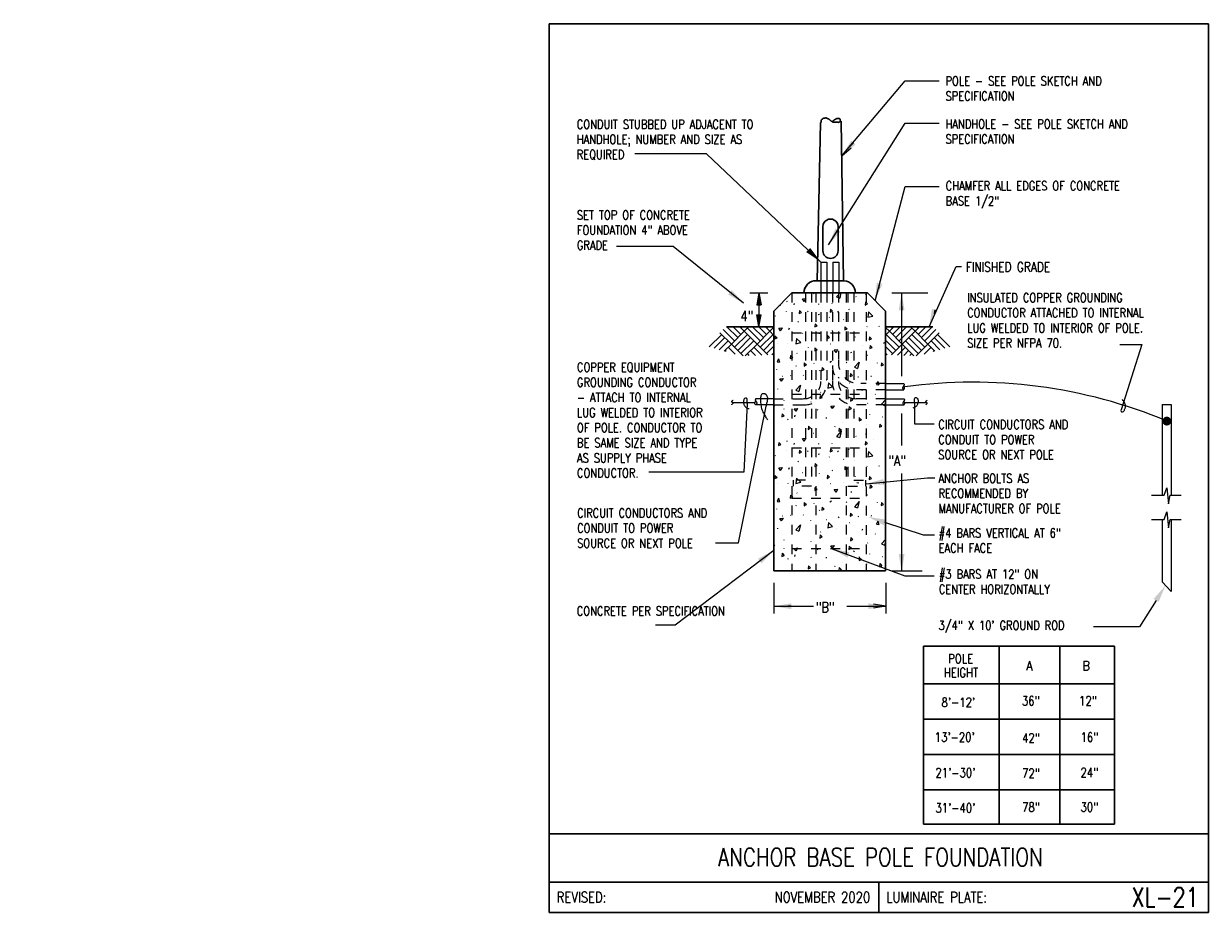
# Model space of a CAD drawing. Header units: inches. Extents: x -5.1 to 7.2, y -6.8 to 2.4.
import ezdxf
from ezdxf.enums import TextEntityAlignment as Align

# ---------------------------------------------------------------- set-up
doc = ezdxf.new("R2010")
doc.units = ezdxf.units.IN
doc.header["$MEASUREMENT"] = 0
doc.linetypes.add('CV3', pattern=[1, 1])
doc.linetypes.add('HIDDEN2', pattern=[0.1875, 0.125, -0.0625])
doc.layers.get('0').update_dxf_attribs({"color": 2, "linetype": 'CONTINUOUS'})
doc.layers.add('E-DETL', color=1, linetype='CONTINUOUS', lineweight=30)
doc.layers.add('E-DETL-FINE', color=9, linetype='CONTINUOUS', lineweight=0)
doc.layers.add('E-DETL-TEXT', color=3, linetype='CONTINUOUS')
doc.layers.add('E-LUM-PLAT', color=8, linetype='CONTINUOUS')
doc.styles.add('romans', font='ROMANS.SHX', dxfattribs={"width": 0.8})
doc.styles.get("Standard").update_dxf_attribs({"font": 'ROMANS.SHX', "width": 0.8, "height": 0.125})
doc.dimstyles.get("Standard").update_dxf_attribs({"dimtxt": 0.18, "dimasz": 0.18, "dimexe": 0.18, "dimexo": 0.0625, "dimgap": 0.09, "dimtad": 0, "dimtih": 1, "dimtoh": 1, "dimdec": 4, "dimzin": 0, "dimdsep": 46, "dimtxsty": 'Standard', "dimcen": 0.09, "dimadec": 0, "dimazin": 0, "dimtfac": 1, "dimtdec": 4, "dimtofl": 0, "dimtmove": 0, "dimatfit": 3, "dimfxl": 1, "dimtolj": 1, "dimtzin": 0, "dimarcsym": 0})

# ---------------------------------------------------------------- blocks, each defined once
blk = doc.blocks.new('*X4')
at = {"linetype": 'CV3'}
for p, q in [((-0.542334, 1.737036), (-0.547627, 1.733667)), ((-0.468712, 1.702387), (-0.465343, 1.714899)), ((-0.38319, 1.763944), (-0.345619, 1.767991)), ((-0.365156, 1.737931), (-0.38319, 1.763944)), ((-0.365156, 1.737931), (-0.345619, 1.767991)), ((-0.269859, 1.817375), (-0.265832, 1.819893)), ((-0.076211, 1.711145), (-0.075036, 1.71534)), ((0.007114, 1.826184), (-0.030349, 1.786121)), ((-0.030349, 1.786121), (0.002372, 1.772647)), ((0.015362, 1.826184), (0.002372, 1.772647)), ((0.172142, 1.783811), (0.169289, 1.786832)), ((0.267321, 1.73223), (0.264431, 1.699858)), ((0.277614, 1.812589), (0.267028, 1.806333)), ((0.267321, 1.73223), (0.289054, 1.71142)), ((0.350016, 1.753268), (0.349849, 1.753939)), ((-0.627386, 1.691734), (-0.605959, 1.701795)), ((-0.549256, 1.634954), (-0.548921, 1.636297)), ((-0.414044, 1.644646), (-0.416934, 1.612274)), ((-0.416934, 1.612274), (-0.392311, 1.623835)), ((-0.414044, 1.644646), (-0.392311, 1.623835)), ((-0.329598, 1.630926), (-0.324564, 1.637472)), ((-0.207907, 1.602772), (-0.218974, 1.598441)), ((-0.212237, 1.705756), (-0.214643, 1.712012)), ((-0.09309, 1.657639), (-0.09598, 1.625267)), ((-0.09598, 1.625267), (-0.071357, 1.636829)), ((-0.09309, 1.657639), (-0.071357, 1.636829)), ((-0.009176, 1.62539), (-0.018799, 1.636458)), ((0.099092, 1.652339), (0.091393, 1.650414)), ((0.264431, 1.699858), (0.289054, 1.71142)), ((0.300711, 1.628277), (0.292531, 1.573417)), ((0.300711, 1.628277), (0.343537, 1.585448)), ((-0.660225, 1.58641), (-0.665519, 1.589779)), ((-0.429778, 1.523689), (-0.423905, 1.528724)), ((-0.250921, 1.506051), (-0.253811, 1.473679)), ((-0.253811, 1.473679), (-0.229187, 1.485241)), ((-0.250921, 1.506051), (-0.229187, 1.485241)), ((-0.103731, 1.573028), (-0.105241, 1.572357)), ((0.041086, 1.548191), (0.045281, 1.549869)), ((0.056332, 1.475172), (0.053442, 1.4428)), ((0.056332, 1.475172), (0.078066, 1.454362)), ((0.155865, 1.532584), (0.155697, 1.534597)), ((0.287257, 1.476867), (0.282223, 1.476028)), ((0.292531, 1.573417), (0.343537, 1.585448)), ((0.412347, 1.474283), (0.409941, 1.480058)), ((-0.666669, 1.382375), (-0.669559, 1.350003)), ((-0.669559, 1.350003), (-0.644935, 1.361564)), ((-0.666669, 1.382375), (-0.644935, 1.361564)), ((-0.626819, 1.460397), (-0.589248, 1.464444)), ((-0.608785, 1.434384), (-0.626819, 1.460397)), ((-0.608785, 1.434384), (-0.589248, 1.464444)), ((-0.522124, 1.445891), (-0.515387, 1.463215)), ((-0.444012, 1.354897), (-0.452192, 1.300037)), ((-0.444012, 1.354897), (-0.401186, 1.312068)), ((-0.380173, 1.409317), (-0.381135, 1.407392)), ((-0.205925, 1.402019), (-0.205086, 1.406718)), ((-0.12533, 1.383818), (-0.12822, 1.351447)), ((-0.12822, 1.351447), (-0.103597, 1.363008)), ((-0.12533, 1.383818), (-0.103597, 1.363008)), ((-0.072692, 1.433378), (-0.080391, 1.43001)), ((0.053442, 1.4428), (0.078066, 1.454362)), ((0.161843, 1.369618), (0.162626, 1.368573)), ((0.309552, 1.370956), (0.306662, 1.338584)), ((0.306662, 1.338584), (0.331285, 1.350145)), ((0.309552, 1.370956), (0.331285, 1.350145)), ((-0.640375, 1.297802), (-0.641885, 1.297467)), ((-0.533986, 1.300655), (-0.532643, 1.300152)), ((-0.452192, 1.300037), (-0.401186, 1.312068)), ((-0.324836, 1.260135), (-0.323392, 1.259173)), ((-0.25327, 1.25818), (-0.25616, 1.225808)), ((-0.25616, 1.225808), (-0.231536, 1.23737)), ((-0.25327, 1.25818), (-0.231536, 1.23737)), ((-0.092824, 1.298642), (-0.088461, 1.299816)), ((-0.053619, 1.235309), (-0.016048, 1.239355)), ((-0.035585, 1.209296), (-0.053619, 1.235309)), ((-0.035585, 1.209296), (-0.016048, 1.239355)), ((0.038736, 1.309214), (0.036555, 1.308711)), ((0.240271, 1.28488), (0.240271, 1.286055)), ((0.315921, 1.283241), (0.313031, 1.250869)), ((0.313031, 1.250869), (0.337654, 1.26243)), ((0.315921, 1.283241), (0.337654, 1.26243)), ((0.464316, 1.302965), (0.45806, 1.314033)), ((-0.630428, 1.145356), (-0.644301, 1.11414)), ((-0.644301, 1.11414), (-0.621064, 1.110787)), ((-0.630428, 1.145356), (-0.621064, 1.110787)), ((-0.50547, 1.179295), (-0.50836, 1.146923)), ((-0.50836, 1.146923), (-0.483737, 1.158484)), ((-0.50547, 1.179295), (-0.483737, 1.158484)), ((-0.436688, 1.200385), (-0.43956, 1.203257)), ((-0.364, 1.101816), (-0.36689, 1.069444)), ((-0.364, 1.101816), (-0.342267, 1.081006)), ((-0.082797, 1.116728), (-0.099158, 1.107103)), ((0.067935, 1.10313), (0.076493, 1.109843)), ((0.117859, 1.211049), (0.127483, 1.213937)), ((0.202548, 1.110953), (0.153948, 1.05898)), ((0.202548, 1.110953), (0.186669, 1.045505)), ((0.286418, 1.181503), (0.288096, 1.183013)), ((0.433812, 1.102298), (0.430922, 1.069926)), ((0.433812, 1.102298), (0.455546, 1.081487)), ((-0.646271, 1.032994), (-0.648196, 1.038287)), ((-0.448405, 1.066881), (-0.443203, 1.073594)), ((-0.36689, 1.069444), (-0.342267, 1.081006)), ((-0.26365, 1.0939), (-0.264154, 1.091551)), ((-0.206764, 1.019388), (-0.204079, 1.025429)), ((-0.179603, 1.054278), (-0.182493, 1.021906)), ((-0.182493, 1.021906), (-0.15787, 1.033467)), ((-0.179603, 1.054278), (-0.15787, 1.033467)), ((0.11334, 0.993539), (0.11045, 0.961167)), ((0.11334, 0.993539), (0.135074, 0.972729)), ((0.153948, 1.05898), (0.186669, 1.045505)), ((0.391656, 1.097479), (0.392618, 1.101328)), ((0.430922, 1.069926), (0.455546, 1.081487)), ((-0.616273, 0.937259), (-0.578702, 0.941306)), ((-0.598239, 0.911246), (-0.616273, 0.937259)), ((-0.598239, 0.911246), (-0.578702, 0.941306)), ((-0.587516, 0.96535), (-0.587012, 0.966021)), ((-0.504801, 0.970433), (-0.50432, 0.96899)), ((-0.403752, 0.870337), (-0.452352, 0.818364)), ((-0.403752, 0.870337), (-0.419631, 0.804889)), ((-0.370549, 0.972358), (-0.373917, 0.973321)), ((-0.295965, 0.912686), (-0.297408, 0.91461)), ((-0.139306, 0.928093), (-0.136118, 0.927422)), ((-0.114106, 0.896747), (-0.122286, 0.841886)), ((-0.114106, 0.896747), (-0.07128, 0.853917)), ((-0.004845, 0.942522), (-0.013506, 0.950222)), ((0.104852, 0.895033), (0.105187, 0.896543)), ((0.11045, 0.961167), (0.135074, 0.972729)), ((0.195811, 0.955996), (0.188593, 0.954553)), ((0.323503, 0.966356), (0.331558, 0.965853)), ((0.396912, 0.910515), (0.38304, 0.879299)), ((0.38304, 0.879299), (0.406276, 0.875946)), ((0.396912, 0.910515), (0.406276, 0.875946)), ((-0.642421, 0.835207), (-0.64194, 0.829914)), ((-0.452352, 0.818364), (-0.419631, 0.804889)), ((-0.199433, 0.766398), (-0.202323, 0.734026)), ((-0.202323, 0.734026), (-0.1777, 0.745587)), ((-0.199433, 0.766398), (-0.1777, 0.745587)), ((-0.197321, 0.79719), (-0.194433, 0.799115)), ((-0.122286, 0.841886), (-0.07128, 0.853917)), ((-0.034595, 0.833275), (-0.033085, 0.833275)), ((0.116239, 0.73995), (0.113349, 0.707578)), ((0.116239, 0.73995), (0.137973, 0.719139)), ((0.234307, 0.815958), (0.242006, 0.830395)), ((0.370483, 0.775534), (0.370002, 0.779384)), ((-0.668405, 0.654745), (-0.680436, 0.663211)), ((-0.57313, 0.622503), (-0.571205, 0.627315)), ((-0.571205, 0.713937), (-0.571687, 0.716343)), ((-0.467429, 0.627798), (-0.429858, 0.631844)), ((-0.449395, 0.601785), (-0.467429, 0.627798)), ((-0.449395, 0.601785), (-0.429858, 0.631844)), ((-0.294191, 0.697004), (-0.292177, 0.699186)), ((-0.22138, 0.61384), (-0.228117, 0.615765)), ((-0.090292, 0.654815), (-0.052721, 0.658862)), ((-0.072258, 0.628802), (-0.090292, 0.654815)), ((-0.072258, 0.628802), (-0.052721, 0.658862)), ((0.068094, 0.731077), (0.069922, 0.728987)), ((0.100829, 0.649939), (0.097939, 0.617567)), ((0.097939, 0.617567), (0.122563, 0.629129)), ((0.100829, 0.649939), (0.122563, 0.629129)), ((0.113349, 0.707578), (0.137973, 0.719139)), ((0.293298, 0.686264), (0.289103, 0.682907)), ((0.475815, 0.720669), (0.433519, 0.675438)), ((0.433519, 0.675438), (0.466239, 0.661963)), ((0.475815, 0.701428), (0.466239, 0.661963)), ((-0.592565, 0.576792), (-0.595456, 0.54442)), ((-0.595456, 0.54442), (-0.570832, 0.555982)), ((-0.592565, 0.576792), (-0.570832, 0.555982)), ((-0.529119, 0.52096), (-0.536335, 0.514919)), ((-0.461013, 0.544543), (-0.457163, 0.56283)), ((-0.295965, 0.542137), (-0.293078, 0.533956)), ((-0.136209, 0.538287), (-0.136209, 0.528181)), ((0.155391, 0.591222), (0.145768, 0.598922)), ((0.204285, 0.533963), (0.201395, 0.501591)), ((0.201395, 0.501591), (0.226018, 0.513152)), ((0.204285, 0.533963), (0.226018, 0.513152)), ((0.20736, 0.521925), (0.205435, 0.538768)), ((0.313222, 0.569086), (0.314665, 0.571011)), ((0.44533, 0.542777), (0.448015, 0.543448)), ((-0.321174, 0.447341), (-0.324064, 0.414969)), ((-0.324064, 0.414969), (-0.299441, 0.42653)), ((-0.321174, 0.447341), (-0.299441, 0.42653)), ((-0.269859, 0.373679), (-0.265832, 0.376197)), ((-0.04719, 0.439153), (-0.044784, 0.448297)), ((0.018252, 0.394398), (-0.030349, 0.342425)), ((-0.002627, 0.428573), (-0.005517, 0.396201)), ((-0.005517, 0.396201), (0.019107, 0.407762)), ((-0.002627, 0.428573), (0.019107, 0.407762)), ((0.018252, 0.394398), (0.002372, 0.328951)), ((0.03001, 0.485047), (0.029171, 0.486557)), ((0.277614, 0.368893), (0.267028, 0.362637)), ((0.28088, 0.46474), (0.281048, 0.466418)), ((0.415046, 0.469959), (0.412156, 0.437587)), ((0.412156, 0.437587), (0.436779, 0.449148)), ((0.415046, 0.469959), (0.436779, 0.449148)), ((-0.627692, 0.27891), (-0.630583, 0.246538)), ((-0.630583, 0.246538), (-0.605959, 0.258099)), ((-0.627692, 0.27891), (-0.605959, 0.258099)), ((-0.542334, 0.29334), (-0.547627, 0.289971)), ((-0.468712, 0.258691), (-0.465343, 0.271203)), ((-0.38319, 0.320248), (-0.345619, 0.324295)), ((-0.365156, 0.294235), (-0.38319, 0.320248)), ((-0.365156, 0.294235), (-0.345619, 0.324295)), ((-0.212237, 0.26206), (-0.214643, 0.268316)), ((-0.076211, 0.267449), (-0.075036, 0.271644)), ((-0.030349, 0.342425), (0.002372, 0.328951)), ((0.172142, 0.340115), (0.169289, 0.343136)), ((0.267321, 0.288534), (0.264431, 0.256162)), ((0.264431, 0.256162), (0.289054, 0.267724)), ((0.267321, 0.288534), (0.289054, 0.267724)), ((0.350016, 0.309572), (0.349849, 0.310243)), ((-0.660225, 0.142714), (-0.665519, 0.146083)), ((-0.549256, 0.191258), (-0.548921, 0.192601)), ((-0.414044, 0.20095), (-0.416934, 0.168578)), ((-0.416934, 0.168578), (-0.392311, 0.18014)), ((-0.414044, 0.20095), (-0.392311, 0.18014)), ((-0.329598, 0.187231), (-0.324564, 0.193776)), ((-0.207907, 0.159076), (-0.218974, 0.154745)), ((-0.103731, 0.129333), (-0.105241, 0.128661)), ((-0.09309, 0.213943), (-0.09598, 0.181571)), ((-0.09598, 0.181571), (-0.071357, 0.193133)), ((-0.09309, 0.213943), (-0.071357, 0.193133)), ((-0.009176, 0.181694), (-0.018799, 0.192762)), ((0.099092, 0.208643), (0.091393, 0.206718)), ((0.300711, 0.184581), (0.292531, 0.129721)), ((0.292531, 0.129721), (0.343537, 0.141752)), ((0.300711, 0.184581), (0.343537, 0.141752)), ((-0.626819, 0.016701), (-0.589248, 0.020748)), ((-0.608785, -0.009312), (-0.626819, 0.016701)), ((-0.608785, -0.009312), (-0.589248, 0.020748)), ((-0.522124, 0.002195), (-0.515387, 0.019519)), ((-0.429778, 0.079993), (-0.423905, 0.085028)), ((-0.250921, 0.062355), (-0.253811, 0.029983)), ((-0.253811, 0.029983), (-0.229187, 0.041545)), ((-0.250921, 0.062355), (-0.229187, 0.041545)), ((0.041086, 0.104495), (0.045281, 0.106173)), ((0.056332, 0.031476), (0.053442, -0.000896)), ((0.053442, -0.000896), (0.078066, 0.010666)), ((0.056332, 0.031476), (0.078066, 0.010666)), ((0.155865, 0.088888), (0.155697, 0.090901)), ((0.287257, 0.033171), (0.282223, 0.032332)), ((0.412347, 0.030587), (0.409941, 0.036362)), ((-0.666669, -0.061321), (-0.669559, -0.093693)), ((-0.669559, -0.093693), (-0.644935, -0.082132)), ((-0.666669, -0.061321), (-0.644935, -0.082132)), ((-0.444012, -0.088799), (-0.452192, -0.143659)), ((-0.444012, -0.088799), (-0.401186, -0.131628)), ((-0.380173, -0.034379), (-0.381135, -0.036304)), ((-0.205925, -0.041677), (-0.205086, -0.036978)), ((-0.12533, -0.059878), (-0.12822, -0.092249)), ((-0.12822, -0.092249), (-0.103597, -0.080688)), ((-0.12533, -0.059878), (-0.103597, -0.080688)), ((-0.072692, -0.010317), (-0.080391, -0.013686)), ((0.161843, -0.074078), (0.162626, -0.075123)), ((0.309552, -0.07274), (0.306662, -0.105112)), ((0.306662, -0.105112), (0.331285, -0.093551)), ((0.309552, -0.07274), (0.331285, -0.093551)), ((-0.640375, -0.145894), (-0.641885, -0.146229)), ((-0.533986, -0.143041), (-0.532643, -0.143544)), ((-0.452192, -0.143659), (-0.401186, -0.131628)), ((-0.436688, -0.243311), (-0.43956, -0.240438)), ((-0.324836, -0.183561), (-0.323392, -0.184523)), ((-0.25327, -0.185516), (-0.25616, -0.217888)), ((-0.25616, -0.217888), (-0.231536, -0.206326)), ((-0.25327, -0.185516), (-0.231536, -0.206326)), ((-0.092824, -0.145054), (-0.088461, -0.14388)), ((-0.053619, -0.208387), (-0.016048, -0.204341)), ((-0.035585, -0.2344), (-0.053619, -0.208387)), ((-0.035585, -0.2344), (-0.016048, -0.204341)), ((0.038736, -0.134482), (0.036555, -0.134985)), ((0.117859, -0.232647), (0.127483, -0.229759)), ((0.240271, -0.158816), (0.240271, -0.157641)), ((0.315921, -0.160455), (0.313031, -0.192827)), ((0.313031, -0.192827), (0.337654, -0.181266)), ((0.315921, -0.160455), (0.337654, -0.181266)), ((0.464316, -0.140731), (0.45806, -0.129663)), ((-0.630428, -0.29834), (-0.644301, -0.329556)), ((-0.644301, -0.329556), (-0.621064, -0.332909)), ((-0.630428, -0.29834), (-0.621064, -0.332909)), ((-0.50547, -0.264401), (-0.50836, -0.296773)), ((-0.50836, -0.296773), (-0.483737, -0.285212)), ((-0.50547, -0.264401), (-0.483737, -0.285212)), ((-0.364, -0.34188), (-0.36689, -0.374252)), ((-0.36689, -0.374252), (-0.342267, -0.36269)), ((-0.364, -0.34188), (-0.342267, -0.36269)), ((-0.26365, -0.349796), (-0.264154, -0.352145)), ((-0.082797, -0.326968), (-0.099158, -0.336593)), ((0.067935, -0.340566), (0.076493, -0.333853)), ((0.202548, -0.332743), (0.153948, -0.384716)), ((0.202548, -0.332743), (0.186669, -0.398191)), ((0.286418, -0.262193), (0.288096, -0.260683)), ((0.391656, -0.346217), (0.392618, -0.342368)), ((0.433812, -0.341398), (0.430922, -0.37377)), ((0.430922, -0.37377), (0.455546, -0.362209)), ((0.433812, -0.341398), (0.455546, -0.362209)), ((-0.646271, -0.410702), (-0.648196, -0.405409)), ((-0.587516, -0.478346), (-0.587012, -0.477675)), ((-0.504801, -0.473263), (-0.50432, -0.474706)), ((-0.448405, -0.376815), (-0.443203, -0.370102)), ((-0.370549, -0.471338), (-0.373917, -0.470375)), ((-0.206764, -0.424308), (-0.204079, -0.418267)), ((-0.179603, -0.389418), (-0.182493, -0.42179)), ((-0.182493, -0.42179), (-0.15787, -0.410229)), ((-0.179603, -0.389418), (-0.15787, -0.410229)), ((0.11334, -0.450157), (0.11045, -0.482529)), ((0.11045, -0.482529), (0.135074, -0.470967)), ((0.11334, -0.450157), (0.135074, -0.470967)), ((0.153948, -0.384716), (0.186669, -0.398191)), ((0.195811, -0.4877), (0.188593, -0.489143)), ((0.323503, -0.47734), (0.331558, -0.477843)), ((-0.642421, -0.608489), (-0.64194, -0.613782)), ((-0.616273, -0.506437), (-0.578702, -0.50239)), ((-0.598239, -0.53245), (-0.616273, -0.506437)), ((-0.598239, -0.53245), (-0.578702, -0.50239)), ((-0.403752, -0.573359), (-0.452352, -0.625332)), ((-0.403752, -0.573359), (-0.419631, -0.638807)), ((-0.295965, -0.53101), (-0.297408, -0.529086)), ((-0.139306, -0.515603), (-0.136118, -0.516274)), ((-0.114106, -0.546949), (-0.122286, -0.60181)), ((-0.122286, -0.60181), (-0.07128, -0.589779)), ((-0.114106, -0.546949), (-0.07128, -0.589779)), ((-0.034595, -0.610421), (-0.033085, -0.610421)), ((-0.004845, -0.501174), (-0.013506, -0.493474)), ((0.104852, -0.548663), (0.105187, -0.547153)), ((0.396912, -0.533181), (0.38304, -0.564397)), ((0.38304, -0.564397), (0.406276, -0.56775)), ((0.396912, -0.533181), (0.406276, -0.56775)), ((-0.571205, -0.729759), (-0.571687, -0.727353)), ((-0.452352, -0.625332), (-0.419631, -0.638807)), ((-0.199433, -0.677298), (-0.202323, -0.70967)), ((-0.202323, -0.70967), (-0.1777, -0.698109)), ((-0.199433, -0.677298), (-0.1777, -0.698109)), ((-0.197321, -0.646506), (-0.194433, -0.644581)), ((0.068094, -0.712619), (0.069922, -0.714709)), ((0.116239, -0.703746), (0.113349, -0.736118)), ((0.113349, -0.736118), (0.137973, -0.724557)), ((0.116239, -0.703746), (0.137973, -0.724557)), ((0.234307, -0.627738), (0.242006, -0.613301)), ((0.370483, -0.668162), (0.370002, -0.664312)), ((0.475815, -0.723027), (0.433519, -0.768258)), ((-0.668405, -0.788951), (-0.680436, -0.780484)), ((-0.57313, -0.821193), (-0.571205, -0.816381)), ((-0.467429, -0.815898), (-0.429858, -0.811852)), ((-0.449395, -0.841911), (-0.467429, -0.815898)), ((-0.449395, -0.841911), (-0.429858, -0.811852)), ((-0.294191, -0.746692), (-0.292177, -0.74451)), ((-0.22138, -0.829856), (-0.228117, -0.827931)), ((-0.090292, -0.788881), (-0.052721, -0.784834)), ((-0.072258, -0.814894), (-0.090292, -0.788881)), ((-0.072258, -0.814894), (-0.052721, -0.784834)), ((0.100829, -0.793756), (0.097939, -0.826128)), ((0.097939, -0.826128), (0.122563, -0.814567)), ((0.100829, -0.793756), (0.122563, -0.814567)), ((0.155391, -0.852474), (0.145768, -0.844774)), ((0.293298, -0.757432), (0.289103, -0.760789)), ((0.433519, -0.768258), (0.466239, -0.781733)), ((0.475815, -0.742269), (0.466239, -0.781733)), ((-0.592565, -0.866904), (-0.595456, -0.899276)), ((-0.595456, -0.899276), (-0.570832, -0.887714)), ((-0.592565, -0.866904), (-0.570832, -0.887714)), ((-0.529119, -0.922736), (-0.536335, -0.928777)), ((-0.461013, -0.899153), (-0.457163, -0.880866)), ((-0.295965, -0.901559), (-0.293078, -0.90974)), ((-0.136209, -0.905409), (-0.136209, -0.915515)), ((0.03001, -0.958649), (0.029171, -0.957139)), ((0.204285, -0.909734), (0.201395, -0.942105)), ((0.201395, -0.942105), (0.226018, -0.930544)), ((0.204285, -0.909734), (0.226018, -0.930544)), ((0.20736, -0.921771), (0.205435, -0.904928)), ((0.28088, -0.978956), (0.281048, -0.977278)), ((0.313222, -0.87461), (0.314665, -0.872685)), ((0.415046, -0.973737), (0.412156, -1.006109)), ((0.415046, -0.973737), (0.436779, -0.994548)), ((0.44533, -0.900919), (0.448015, -0.900248)), ((-0.321174, -0.996356), (-0.324064, -1.028727)), ((-0.324064, -1.028727), (-0.299441, -1.017166)), ((-0.321174, -0.996356), (-0.299441, -1.017166)), ((-0.04719, -1.004543), (-0.044784, -0.995399)), ((-0.002627, -1.015123), (-0.005517, -1.047495)), ((-0.005517, -1.047495), (0.019107, -1.035934)), ((-0.002627, -1.015123), (0.019107, -1.035934)), ((0.412156, -1.006109), (0.436779, -0.994548))]:
    blk.add_line(p, q, dxfattribs=at)
blk = doc.blocks.new('*X5')
for p, q in [((-1.051401, 1.363018), (-1.163529, 1.475146)), ((-1.018256, 1.396164), (-1.097238, 1.475146)), ((-0.98511, 1.42931), (-1.030946, 1.475146)), ((-1.018256, 1.462455), (-1.005565, 1.475146)), ((-0.98511, 1.42931), (-0.939274, 1.475146)), ((-0.786236, 1.363018), (-0.898364, 1.475146)), ((-0.753091, 1.396164), (-0.832073, 1.475146)), ((-0.719945, 1.42931), (-0.765781, 1.475146)), ((-0.753091, 1.462455), (-0.7404, 1.475146)), ((-0.719945, 1.42931), (-0.680435, 1.468819)), ((-1.345628, 1.267666), (-1.217129, 1.396164)), ((-1.294006, 1.252996), (-1.183984, 1.363018)), ((-1.117693, 1.296727), (-1.234867, 1.413901)), ((-1.084547, 1.329873), (-1.200568, 1.445894)), ((-1.117693, 1.296727), (-0.98511, 1.42931)), ((-1.084547, 1.263582), (-0.951964, 1.396164)), ((-1.051401, 1.230436), (-0.918819, 1.363018)), ((-0.852527, 1.296727), (-0.98511, 1.42931)), ((-0.819382, 1.329873), (-0.951964, 1.462455)), ((-0.719945, 1.42931), (-0.852527, 1.296727)), ((-0.819382, 1.263582), (-0.686799, 1.396164)), ((-0.680435, 1.3898), (-0.719945, 1.42931)), ((-1.242384, 1.238327), (-1.150838, 1.329873)), ((-1.190763, 1.223657), (-1.117693, 1.296727)), ((-1.171823, 1.218275), (-1.183984, 1.230436)), ((-1.079215, 1.191958), (-1.150838, 1.263582)), ((-0.995782, 1.174817), (-1.117693, 1.296727)), ((-1.018256, 1.19729), (-0.885673, 1.329873)), ((-0.973579, 1.175676), (-0.852527, 1.296727)), ((-0.868138, 1.179755), (-0.918819, 1.230436)), ((-0.804316, 1.182224), (-0.885673, 1.263582)), ((-0.740494, 1.184693), (-0.852527, 1.296727)), ((-0.786236, 1.230436), (-0.680435, 1.336237)), ((-0.753091, 1.19729), (-0.680435, 1.269946)), ((-0.93196, 1.177286), (-0.951964, 1.19729)), ((-0.697742, 1.186347), (-0.680435, 1.203654))]:
    blk.add_line(p, q)
blk = doc.blocks.new('*X6')
for p, q in [((0.515324, 1.42931), (0.475815, 1.468819)), ((0.515324, 1.42931), (0.561161, 1.475146)), ((0.54847, 1.462455), (0.535779, 1.475146)), ((0.54847, 1.396164), (0.627452, 1.475146)), ((0.581615, 1.363018), (0.693743, 1.475146)), ((0.780489, 1.42931), (0.734653, 1.475146)), ((0.780489, 1.42931), (0.826326, 1.475146)), ((0.813635, 1.462455), (0.800944, 1.475146)), ((0.813635, 1.396164), (0.892617, 1.475146)), ((0.846781, 1.363018), (0.958908, 1.475146)), ((0.475815, 1.3898), (0.515324, 1.42931)), ((0.614761, 1.263582), (0.482179, 1.396164)), ((0.515324, 1.42931), (0.647907, 1.296727)), ((0.614761, 1.329873), (0.747344, 1.462455)), ((0.647907, 1.296727), (0.780489, 1.42931)), ((0.846781, 1.230436), (0.714198, 1.363018)), ((0.879926, 1.263582), (0.747344, 1.396164)), ((0.913072, 1.296727), (0.780489, 1.42931)), ((0.879926, 1.329873), (0.995947, 1.445894)), ((0.913072, 1.296727), (1.030246, 1.413901)), ((1.089385, 1.252996), (0.979363, 1.363018)), ((1.141007, 1.267666), (1.012509, 1.396164)), ((0.581615, 1.230436), (0.475815, 1.336237)), ((0.54847, 1.19729), (0.475815, 1.269946)), ((0.535873, 1.184693), (0.647907, 1.296727)), ((0.599695, 1.182224), (0.681052, 1.263582)), ((0.768958, 1.175676), (0.647907, 1.296727)), ((0.663517, 1.179755), (0.714198, 1.230436)), ((0.813635, 1.19729), (0.681052, 1.329873)), ((0.791161, 1.174817), (0.913072, 1.296727)), ((0.874594, 1.191958), (0.946217, 1.263582)), ((0.986142, 1.223657), (0.913072, 1.296727)), ((1.037763, 1.238327), (0.946217, 1.329873)), ((0.967202, 1.218275), (0.979363, 1.230436)), ((0.493121, 1.186347), (0.475815, 1.203654)), ((0.727339, 1.177286), (0.747344, 1.19729))]:
    blk.add_line(p, q)

msp = doc.modelspace()

# ---------------------------------------------------------------- linework, layer by layer
at = {"layer": 'E-DETL'}
for p, q in [((0.363, 2.378), (0.363, -6.81)), ((0.363, 2.378), (7.173, 2.378)), ((7.173, -6.81), (7.173, 2.378)), ((3.13, -0.282), (3.166, 1.352)), ((3.404, -0.279), (3.38, 1.37)), ((3.191, 0.03), (3.191, 0.28)), ((3.347, 0.03), (3.347, 0.28)), ((3.123, -0.28), (3.409, -0.28)), ((2.682, -0.593), (2.869, -0.405)), ((2.869, -0.405), (3.651, -0.405)), ((3.838, -0.593), (3.651, -0.405)), ((2.682, -0.593), (2.682, -3.28)), ((3.838, -0.593), (3.838, -3.28)), ((2.682, -0.756), (2.193, -0.756)), ((3.838, -0.756), (4.327, -0.756)), ((2.682, -3.28), (3.838, -3.28)), ((6.789, -3.492), (6.695, -3.392)), ((6.205, -4.059), (4.231, -4.059)), ((4.231, -4.059), (4.231, -5.898)), ((5.01, -4.059), (5.01, -5.898)), ((5.637, -4.059), (5.637, -5.898)), ((6.205, -4.059), (6.205, -5.898)), ((6.205, -4.447), (4.231, -4.447)), ((6.205, -4.812), (4.231, -4.812)), ((6.205, -5.178), (4.231, -5.178)), ((6.205, -5.543), (4.231, -5.543)), ((0.363, -5.997), (7.173, -5.997)), ((6.205, -5.898), (4.231, -5.898)), ((0.363, -6.497), (7.173, -6.497)), ((3.768, -6.497), (3.768, -6.81)), ((0.363, -6.81), (7.173, -6.81))]:
    msp.add_line(p, q, dxfattribs=at)
msp.add_lwpolyline([(3.167, 1.352), (3.168, 1.353), (3.169, 1.355), (3.17, 1.357), (3.17, 1.358), (3.171, 1.361), (3.171, 1.363), (3.172, 1.366), (3.172, 1.369), (3.172, 1.371), (3.172, 1.374), (3.173, 1.376), (3.173, 1.379), (3.174, 1.381), (3.175, 1.383), (3.176, 1.384), (3.177, 1.386), (3.179, 1.388), (3.181, 1.389), (3.183, 1.39), (3.185, 1.392), (3.186, 1.393), (3.187, 1.394), (3.188, 1.395), (3.189, 1.397), (3.19, 1.398), (3.192, 1.398), (3.193, 1.399), (3.195, 1.4), (3.198, 1.4), (3.2, 1.401), (3.202, 1.401), (3.205, 1.401), (3.208, 1.402), (3.21, 1.402), (3.214, 1.402), (3.217, 1.403), (3.22, 1.403), (3.223, 1.403), (3.226, 1.403), (3.228, 1.403), (3.23, 1.402), (3.231, 1.401), (3.233, 1.4), (3.234, 1.398), (3.236, 1.397), (3.239, 1.396), (3.243, 1.394), (3.248, 1.393), (3.252, 1.391), (3.256, 1.389), (3.259, 1.387), (3.262, 1.385), (3.264, 1.382), (3.266, 1.38), (3.268, 1.378), (3.27, 1.376), (3.272, 1.374), (3.274, 1.372), (3.276, 1.37), (3.278, 1.369), (3.281, 1.367), (3.283, 1.366), (3.286, 1.364), (3.288, 1.363), (3.291, 1.362), (3.293, 1.361), (3.296, 1.361), (3.298, 1.36), (3.301, 1.359), (3.304, 1.359), (3.308, 1.359), (3.311, 1.358), (3.315, 1.358), (3.318, 1.358), (3.321, 1.358), (3.323, 1.358), (3.324, 1.358), (3.325, 1.358), (3.326, 1.359), (3.328, 1.359), (3.33, 1.36), (3.333, 1.36), (3.336, 1.361), (3.34, 1.361), (3.343, 1.361), (3.346, 1.36), (3.348, 1.359), (3.351, 1.358), (3.353, 1.357), (3.356, 1.357), (3.358, 1.358), (3.36, 1.36), (3.361, 1.361), (3.363, 1.363), (3.364, 1.365), (3.366, 1.366), (3.367, 1.366), (3.368, 1.367), (3.369, 1.366), (3.37, 1.366), (3.371, 1.366), (3.371, 1.367), (3.371, 1.367), (3.371, 1.369), (3.371, 1.371), (3.371, 1.373), (3.37, 1.377), (3.37, 1.381), (3.37, 1.384), (3.369, 1.387), (3.369, 1.39), (3.368, 1.391), (3.367, 1.393), (3.366, 1.394), (3.364, 1.395), (3.362, 1.396), (3.36, 1.397), (3.357, 1.397), (3.355, 1.398), (3.352, 1.398), (3.349, 1.399), (3.346, 1.399), (3.344, 1.399), (3.341, 1.399), (3.339, 1.399), (3.338, 1.399), (3.337, 1.399), (3.336, 1.399), (3.336, 1.399), (3.335, 1.399), (3.334, 1.398), (3.333, 1.398), (3.332, 1.397), (3.331, 1.396), (3.329, 1.395), (3.328, 1.394), (3.326, 1.394), (3.324, 1.393), (3.323, 1.392), (3.321, 1.391), (3.319, 1.39), (3.317, 1.389), (3.315, 1.388), (3.313, 1.386), (3.311, 1.385), (3.309, 1.384), (3.307, 1.383), (3.306, 1.381), (3.304, 1.38), (3.303, 1.379), (3.301, 1.378), (3.299, 1.376), (3.297, 1.374), (3.294, 1.373), (3.292, 1.371)], dxfattribs=at)
for centre, radius, start, end in [((3.269, 0.28), 0.0781, 359.847, 180.0982), ((3.269, 0.03), 0.0781, 180.4519, 359.7759), ((3.119, -0.405), 0.125, 88.1664, 180), ((3.401, -0.405), 0.125, 0, 86.2407)]:
    msp.add_arc(centre, radius, start, end, dxfattribs=at)
at = {"layer": 'E-DETL-FINE', "linetype": 'HIDDEN2', "ltscale": 0.5}
for p, q in [((2.869, -0.405), (2.869, -3.28)), ((3.01, -0.405), (3.01, -2.343)), ((3.073, -0.405), (3.073, -2.405)), ((3.119, -0.405), (3.119, -3.28)), ((3.169, -0.404), (3.169, -1.321)), ((3.231, -0.404), (3.231, -1.312)), ((3.289, -0.404), (3.289, -1.312)), ((3.351, -0.404), (3.351, -1.093)), ((3.432, -0.405), (3.432, -3.28)), ((3.447, -0.405), (3.447, -2.405)), ((3.509, -0.405), (3.509, -2.343)), ((3.639, -0.406), (3.639, -3.281)), ((3.838, -1.343), (3.583, -1.343)), ((3.839, -1.406), (3.539, -1.406)), ((2.681, -1.5), (2.981, -1.5)), ((2.681, -1.562), (2.981, -1.562)), ((3.839, -1.5), (3.539, -1.5)), ((3.839, -1.562), (3.539, -1.562)), ((2.885, -2.405), (2.885, -2.343)), ((3.01, -2.343), (2.885, -2.343)), ((3.073, -2.405), (2.885, -2.405)), ((3.447, -2.405), (3.634, -2.405)), ((3.509, -2.343), (3.634, -2.343)), ((3.634, -2.405), (3.634, -2.343))]:
    msp.add_line(p, q, dxfattribs=at)
at = {"layer": 'E-DETL-FINE'}
for p, q in [((3.54, -2.366), (3.561, -2.368)), ((3.561, -2.368), (3.561, -2.368)), ((6.585, -2.498), (6.716, -2.498)), ((6.78, -2.498), (6.893, -2.498)), ((6.585, -2.749), (6.716, -2.749)), ((6.78, -2.749), (6.893, -2.749))]:
    msp.add_line(p, q, dxfattribs=at)
at = {"layer": 'E-DETL-FINE', "linetype": 'HIDDEN2', "ltscale": 0.5}
for points in [[(2.869, -0.817), (3.639, -0.817)], [(2.869, -1.452), (3.639, -1.452)], [(2.869, -2.008), (3.639, -2.008)], [(2.869, -2.529), (3.639, -2.529)], [(2.869, -3.049), (3.639, -3.049)]]:
    msp.add_lwpolyline(points, dxfattribs=at)
at = {"layer": 'E-DETL-FINE'}
for points in [[(2.249, -1.561), (2.251, -1.559), (2.254, -1.557), (2.256, -1.554), (2.258, -1.552), (2.26, -1.55), (2.261, -1.548), (2.262, -1.546), (2.262, -1.545), (2.261, -1.543), (2.261, -1.542), (2.259, -1.541), (2.258, -1.54), (2.257, -1.539), (2.255, -1.538), (2.253, -1.537), (2.252, -1.535), (2.251, -1.534), (2.25, -1.532), (2.25, -1.53), (2.25, -1.528), (2.25, -1.527), (2.251, -1.525), (2.252, -1.523), (2.254, -1.522), (2.256, -1.521), (2.257, -1.519), (2.258, -1.518), (2.26, -1.517), (2.261, -1.515), (2.262, -1.514)], [(4.254, -1.562), (4.256, -1.56), (4.259, -1.558), (4.262, -1.555), (4.264, -1.553), (4.265, -1.551), (4.266, -1.549), (4.267, -1.547), (4.267, -1.546), (4.266, -1.544), (4.266, -1.543), (4.265, -1.542), (4.263, -1.541), (4.262, -1.54), (4.26, -1.539), (4.259, -1.538), (4.257, -1.536), (4.256, -1.535), (4.255, -1.533), (4.255, -1.531), (4.255, -1.529), (4.255, -1.528), (4.256, -1.526), (4.258, -1.524), (4.259, -1.523), (4.261, -1.522), (4.262, -1.52), (4.264, -1.519), (4.265, -1.518), (4.266, -1.516), (4.268, -1.515)], [(6.716, -2.498), (6.745, -2.42), (6.761, -2.585), (6.78, -2.498)], [(6.716, -2.749), (6.745, -2.67), (6.761, -2.835), (6.78, -2.749)]]:
    msp.add_lwpolyline(points, dxfattribs=at)
at = {"layer": 'E-DETL-FINE', "const_width": 0.0458}
msp.add_lwpolyline([(6.721, -1.731, 1), (6.767, -1.731, 1)], format="xyb", close=True, dxfattribs=at)
at = {"layer": 'E-DETL-FINE', "linetype": 'HIDDEN2', "ltscale": 0.5}
for centre, radius, start, end in [((3.568, -1.125), 0.218, 173.4436, 274.1202), ((3.539, -1.156), 0.25, 180, 269.9997), ((2.996, -1.327), 0.236, 266.4325, 3.567), ((2.994, -1.324), 0.175, 266.5616, 0.9696), ((3.524, -1.327), 0.236, 176.4328, 273.5669), ((3.526, -1.324), 0.175, 179.0302, 273.4377)]:
    msp.add_arc(centre, radius, start, end, dxfattribs=at)
at = {"layer": 'E-DETL-TEXT'}
for p, q in [((3.385, 1.013), (4.041, 1.786)), ((4.041, 1.786), (4.391, 1.786)), ((3.249, 0.092), (4.041, 1.348)), ((4.041, 1.348), (4.391, 1.348)), ((3.505, 1.147), (3.466, 1.104)), ((3.385, 1.013), (3.482, 1.095)), ((3.731, -0.486), (4.04, 0.695)), ((4.04, 0.695), (4.391, 0.695)), ((3.346, 0.244), (3.335, 0.225)), ((4.288, -0.756), (4.568, -0.133)), ((4.568, -0.133), (4.622, -0.133)), ((3.776, -0.306), (3.765, -0.363)), ((2.437, -0.405), (2.623, -0.405)), ((2.53, -0.405), (2.509, -0.53)), ((2.53, -0.405), (2.53, -0.757)), ((2.53, -0.405), (2.551, -0.53)), ((3.904, -0.405), (4.275, -0.405)), ((4.004, -0.405), (4.004, -1.265)), ((4.008, -0.585), (4.008, -0.546)), ((4.346, -0.58), (4.339, -0.617)), ((2.53, -0.757), (2.509, -0.632)), ((2.53, -0.757), (2.551, -0.632)), ((6.26, -0.939), (6.484, -0.939)), ((6.484, -0.939), (6.272, -1.613)), ((2.317, -2.99), (2.605, -1.578)), ((2.407, -1.55), (2.372, -2.26)), ((4.137, -1.544), (4.137, -1.759)), ((4.004, -1.653), (4.004, -1.983)), ((4.137, -1.759), (4.341, -1.759)), ((2.372, -2.26), (1.391, -2.26)), ((4.004, -2.274), (4.004, -3.285)), ((3.828, -2.777), (4.225, -2.908)), ((4.225, -2.908), (4.343, -2.908)), ((2.079, -2.99), (2.317, -2.99)), ((4.004, -3.105), (4.004, -3.199)), ((3.904, -3.28), (4.216, -3.28)), ((2.683, -3.404), (2.683, -3.72)), ((3.839, -3.404), (3.839, -3.72)), ((2.683, -3.645), (3.094, -3.645)), ((2.863, -3.645), (2.833, -3.645)), ((3.437, -3.645), (3.839, -3.645)), ((3.659, -3.645), (3.693, -3.645)), ((3.839, -3.645), (3.714, -3.624)), ((3.839, -3.645), (3.714, -3.665)), ((3.806, -3.645), (3.802, -3.645)), ((3.839, -3.645), (3.806, -3.645)), ((6.634, -3.585), (6.463, -3.858)), ((6.463, -3.858), (5.985, -3.858))]:
    msp.add_line(p, q, dxfattribs=at)
for points in [[(2.509, -0.53), (2.551, -0.53)], [(2.509, -0.632), (2.551, -0.632)], [(2.605, -1.578), (2.607, -1.567), (2.61, -1.556), (2.612, -1.546), (2.615, -1.536), (2.617, -1.527), (2.618, -1.519), (2.619, -1.511), (2.62, -1.504), (2.62, -1.497), (2.62, -1.491), (2.618, -1.484), (2.616, -1.478), (2.614, -1.472), (2.611, -1.466), (2.608, -1.462), (2.605, -1.458), (2.603, -1.456), (2.6, -1.454), (2.598, -1.452), (2.594, -1.451), (2.591, -1.45), (2.587, -1.449), (2.583, -1.448), (2.579, -1.448), (2.575, -1.448), (2.571, -1.448), (2.567, -1.448), (2.563, -1.45), (2.559, -1.452), (2.555, -1.456), (2.552, -1.462), (2.55, -1.469), (2.548, -1.478), (2.547, -1.488), (2.546, -1.5), (2.545, -1.512), (2.546, -1.524), (2.547, -1.537), (2.548, -1.551), (2.55, -1.564), (2.552, -1.576), (2.554, -1.588), (2.557, -1.6), (2.561, -1.612), (2.565, -1.624), (2.571, -1.637), (2.577, -1.649), (2.584, -1.661), (2.59, -1.673), (2.596, -1.683), (2.601, -1.692), (2.606, -1.699), (2.61, -1.706), (2.614, -1.712), (2.618, -1.717)], [(2.407, -1.55), (2.407, -1.544), (2.407, -1.538), (2.407, -1.532), (2.407, -1.526), (2.407, -1.52), (2.407, -1.515), (2.407, -1.51), (2.407, -1.505), (2.405, -1.5), (2.404, -1.497), (2.401, -1.494), (2.398, -1.493), (2.394, -1.492), (2.39, -1.493), (2.386, -1.495), (2.382, -1.498), (2.378, -1.502), (2.375, -1.508), (2.372, -1.514), (2.37, -1.521), (2.37, -1.528), (2.37, -1.536), (2.371, -1.544), (2.373, -1.551), (2.375, -1.559), (2.377, -1.565), (2.38, -1.571), (2.383, -1.576), (2.387, -1.581), (2.392, -1.585), (2.398, -1.589), (2.404, -1.592), (2.411, -1.596), (2.419, -1.599), (2.427, -1.602)], [(4.137, -1.544), (4.137, -1.538), (4.137, -1.532), (4.137, -1.526), (4.137, -1.521), (4.137, -1.515), (4.137, -1.509), (4.137, -1.504), (4.138, -1.499), (4.139, -1.495), (4.141, -1.491), (4.143, -1.489), (4.146, -1.487), (4.15, -1.487), (4.154, -1.488), (4.158, -1.489), (4.163, -1.493), (4.166, -1.497), (4.17, -1.502), (4.172, -1.509), (4.174, -1.515), (4.174, -1.523), (4.174, -1.531), (4.173, -1.538), (4.171, -1.546), (4.169, -1.553), (4.167, -1.559), (4.164, -1.565), (4.161, -1.57), (4.157, -1.575), (4.152, -1.579), (4.147, -1.583), (4.14, -1.587), (4.133, -1.59), (4.125, -1.593), (4.118, -1.596)], [(6.276, -1.605), (6.274, -1.608), (6.273, -1.61), (6.272, -1.613), (6.271, -1.616), (6.27, -1.62), (6.27, -1.623), (6.271, -1.627), (6.273, -1.631), (6.275, -1.634), (6.278, -1.636), (6.282, -1.637), (6.286, -1.636), (6.291, -1.634), (6.296, -1.631), (6.3, -1.627), (6.303, -1.622), (6.306, -1.617), (6.308, -1.611), (6.31, -1.605), (6.312, -1.599), (6.314, -1.593), (6.316, -1.588), (6.317, -1.582), (6.318, -1.576), (6.318, -1.57), (6.317, -1.563), (6.314, -1.555), (6.311, -1.548), (6.308, -1.54), (6.303, -1.533), (6.299, -1.527), (6.295, -1.522), (6.29, -1.517), (6.285, -1.512), (6.281, -1.507)]]:
    msp.add_lwpolyline(points, dxfattribs=at)
for points in [[(3.527, 1.128), (3.483, 1.167), (3.385, 1.013)], [(3.371, 0.228), (3.32, 0.26), (3.25, 0.091)], [(3.805, -0.313), (3.747, -0.298), (3.729, -0.479)], [(2.53, -0.405), (2.509, -0.53), (2.551, -0.53)], [(3.974, -0.585), (4.034, -0.585), (4.004, -0.405)], [(4.374, -0.589), (4.317, -0.57), (4.29, -0.751)], [(2.53, -0.757), (2.509, -0.632), (2.551, -0.632)], [(3.819, -2.806), (3.837, -2.749), (3.657, -2.721)], [(4.034, -3.105), (3.974, -3.105), (4.004, -3.285)], [(6.608, -3.569), (6.659, -3.6), (6.729, -3.432)], [(2.863, -3.675), (2.863, -3.615), (2.683, -3.645)], [(3.659, -3.615), (3.659, -3.675), (3.839, -3.645)]]:
    msp.add_solid(points, dxfattribs=at)
at = {"layer": 'E-LUM-PLAT'}
for p, q in [((3.169, -0.086), (3.169, -0.404)), ((3.169, -0.086), (3.231, -0.086)), ((3.231, -0.086), (3.231, -0.404)), ((3.294, -0.086), (3.294, -0.404)), ((3.294, -0.086), (3.356, -0.086)), ((3.356, -0.086), (3.356, -0.404)), ((3.838, -1.343), (4.026, -1.343)), ((3.839, -1.406), (4.026, -1.406)), ((2.258, -1.538), (2.489, -1.538)), ((2.681, -1.5), (2.494, -1.5)), ((2.681, -1.562), (2.494, -1.562)), ((3.839, -1.5), (4.026, -1.5)), ((3.839, -1.562), (4.023, -1.562)), ((4.034, -1.538), (4.258, -1.538)), ((6.695, -1.559), (6.695, -2.498)), ((6.695, -1.559), (6.789, -1.559)), ((6.789, -1.559), (6.789, -2.498)), ((6.695, -2.749), (6.695, -3.392)), ((6.789, -2.749), (6.789, -3.492))]:
    msp.add_line(p, q, dxfattribs=at)
for points in [[(4.024, -1.343), (4.025, -1.344), (4.026, -1.345), (4.027, -1.346), (4.027, -1.347), (4.028, -1.347), (4.028, -1.348), (4.029, -1.349), (4.029, -1.351), (4.029, -1.352), (4.029, -1.353), (4.029, -1.355), (4.029, -1.356), (4.029, -1.358), (4.029, -1.36), (4.028, -1.361), (4.027, -1.362), (4.026, -1.363), (4.025, -1.365), (4.024, -1.366), (4.023, -1.367), (4.022, -1.369), (4.021, -1.37), (4.021, -1.372), (4.02, -1.373), (4.019, -1.375), (4.019, -1.376), (4.018, -1.377), (4.017, -1.377), (4.016, -1.378), (4.016, -1.379), (4.015, -1.381), (4.015, -1.383), (4.014, -1.385), (4.014, -1.387), (4.014, -1.389), (4.014, -1.391), (4.015, -1.393), (4.015, -1.394), (4.016, -1.396), (4.017, -1.397), (4.017, -1.398), (4.018, -1.4), (4.019, -1.401), (4.019, -1.402), (4.02, -1.403), (4.02, -1.404), (4.021, -1.405), (4.022, -1.406), (4.022, -1.406), (4.024, -1.406), (4.025, -1.405), (4.026, -1.404), (4.028, -1.402), (4.029, -1.4), (4.031, -1.398), (4.032, -1.396), (4.033, -1.394), (4.034, -1.392), (4.034, -1.391), (4.034, -1.389), (4.034, -1.388), (4.034, -1.386), (4.033, -1.385), (4.033, -1.383), (4.032, -1.382), (4.031, -1.38), (4.031, -1.379), (4.03, -1.377), (4.029, -1.376), (4.029, -1.375), (4.028, -1.373), (4.027, -1.372), (4.026, -1.371), (4.025, -1.37), (4.024, -1.369)], [(2.497, -1.5), (2.496, -1.501), (2.495, -1.502), (2.494, -1.503), (2.494, -1.504), (2.493, -1.505), (2.493, -1.506), (2.492, -1.507), (2.492, -1.508), (2.492, -1.509), (2.492, -1.51), (2.492, -1.512), (2.492, -1.514), (2.492, -1.515), (2.492, -1.517), (2.493, -1.518), (2.494, -1.52), (2.495, -1.521), (2.496, -1.522), (2.497, -1.523), (2.498, -1.524), (2.499, -1.526), (2.5, -1.528), (2.5, -1.529), (2.501, -1.531), (2.502, -1.532), (2.503, -1.533), (2.503, -1.534), (2.504, -1.535), (2.505, -1.535), (2.505, -1.537), (2.506, -1.538), (2.507, -1.54), (2.507, -1.542), (2.507, -1.544), (2.507, -1.546), (2.507, -1.548), (2.506, -1.55), (2.506, -1.552), (2.505, -1.553), (2.504, -1.554), (2.504, -1.556), (2.503, -1.557), (2.503, -1.558), (2.502, -1.559), (2.501, -1.56), (2.501, -1.561), (2.5, -1.563), (2.5, -1.563), (2.499, -1.564), (2.498, -1.563), (2.496, -1.562), (2.495, -1.561), (2.493, -1.559), (2.492, -1.557), (2.49, -1.555), (2.489, -1.553), (2.488, -1.551), (2.487, -1.55), (2.487, -1.548), (2.487, -1.546), (2.487, -1.545), (2.487, -1.543), (2.488, -1.542), (2.488, -1.54), (2.489, -1.539), (2.49, -1.537), (2.49, -1.536), (2.491, -1.534), (2.492, -1.533), (2.492, -1.532), (2.493, -1.531), (2.494, -1.53), (2.495, -1.529), (2.496, -1.528), (2.497, -1.527)], [(4.027, -1.5), (4.028, -1.501), (4.029, -1.502), (4.029, -1.503), (4.03, -1.504), (4.031, -1.505), (4.031, -1.506), (4.032, -1.507), (4.032, -1.508), (4.032, -1.509), (4.032, -1.51), (4.032, -1.512), (4.032, -1.514), (4.032, -1.515), (4.031, -1.517), (4.031, -1.518), (4.03, -1.52), (4.029, -1.521), (4.028, -1.522), (4.027, -1.523), (4.026, -1.524), (4.025, -1.526), (4.024, -1.528), (4.023, -1.529), (4.023, -1.531), (4.022, -1.532), (4.021, -1.533), (4.02, -1.534), (4.02, -1.535), (4.019, -1.535), (4.018, -1.537), (4.018, -1.538), (4.017, -1.54), (4.017, -1.542), (4.017, -1.544), (4.017, -1.546), (4.017, -1.548), (4.017, -1.55), (4.018, -1.552), (4.019, -1.553), (4.02, -1.554), (4.02, -1.556), (4.021, -1.557), (4.021, -1.558), (4.022, -1.559), (4.022, -1.56), (4.023, -1.561), (4.023, -1.563), (4.024, -1.563), (4.025, -1.564), (4.026, -1.563), (4.028, -1.562), (4.029, -1.561), (4.031, -1.559), (4.032, -1.557), (4.033, -1.555), (4.035, -1.553), (4.036, -1.551), (4.036, -1.549), (4.037, -1.548), (4.037, -1.546), (4.037, -1.545), (4.036, -1.543), (4.036, -1.542), (4.035, -1.54), (4.035, -1.539), (4.034, -1.537), (4.033, -1.536), (4.033, -1.534), (4.032, -1.533), (4.031, -1.532), (4.03, -1.531), (4.03, -1.53), (4.029, -1.529), (4.028, -1.528), (4.027, -1.527)]]:
    msp.add_lwpolyline(points, dxfattribs=at)
msp.add_arc((4.747, -6.493), 5.164, 67.2534, 97.9002, dxfattribs=at)

# ---------------------------------------------------------------- block references
at = {"layer": 'E-DETL-FINE'}
for name in ['*X4', '*X5', '*X6']:
    msp.add_blockref(name, (3.362, -2.231), dxfattribs=at)

# ---------------------------------------------------------------- texts
at = {"layer": 'E-DETL', "style": 'romans', "width": 0.8}
msp.add_text('ANCHOR BASE POLE FOUNDATION', height=0.1875, dxfattribs=at).set_placement((3.785, -6.333), align=Align.CENTER)
for s, p in [('REVISED:', (0.44, -6.653)), ('LUMINAIRE PLATE:', (3.845, -6.653))]:
    msp.add_text(s, height=0.11, dxfattribs=at).set_placement(p, align=Align.MIDDLE_LEFT)
for s, height, p in [('NOVEMBER 2020', 0.11, (3.679, -6.653)), ('XL-21', 0.1969, (7.074, -6.653))]:
    msp.add_text(s, height=height, dxfattribs=at).set_placement(p, align=Align.MIDDLE_RIGHT)
at = {"layer": 'E-DETL', "insert": (-5.067, 0.705), "char_height": 0.125, "attachment_point": 4}
msp.add_mtext('\\A1;  \\P ', dxfattribs=at)
at = {"layer": 'E-DETL-TEXT', "width": 0.8}
msp.add_text('FINISHED GRADE', height=0.1, dxfattribs=at).set_placement((4.666, -0.187))
at = {"layer": 'E-DETL-TEXT', "style": 'romans', "width": 0.8}
msp.add_text('4"', height=0.1063, rotation=0, dxfattribs=at).set_placement((2.34, -0.697))
for s, height, p in [('"A"', 0.1063, (3.866, -2.193)), ('"B"', 0.1063, (3.117, -3.709)), ('POLE', 0.0956, (4.484, -4.235)), ('HEIGHT', 0.0956, (4.44, -4.379)), ("8'-12'", 0.0956, (4.416, -4.686)), ("13'-20'", 0.0956, (4.346, -5.046)), ("21'-30'", 0.0956, (4.353, -5.414)), ("31'-40'", 0.0956, (4.353, -5.778))]:
    msp.add_text(s, height=height, dxfattribs=at).set_placement(p)
at = {"layer": 'E-DETL-TEXT', "style": 'romans', "width": 0.9}
for s, p in [('A', (5.324, -4.308)), ('B', (5.912, -4.308))]:
    msp.add_text(s, height=0.0957, dxfattribs=at).set_placement(p, align=Align.CENTER)
at = {"layer": 'E-DETL-TEXT', "style": 'romans', "width": 0.8}
for s, p in [('36"', (5.338, -4.623)), ('12"', (5.929, -4.623)), ('42"', (5.34, -5.007)), ('16"', (5.944, -4.999)), ('72"', (5.34, -5.372)), ('24"', (5.944, -5.364)), ('78"', (5.34, -5.722)), ('30"', (5.944, -5.722))]:
    msp.add_text(s, height=0.0957, dxfattribs=at).set_placement(p, align=Align.MIDDLE)
at = {"layer": 'E-DETL-TEXT', "char_height": 0.09375, "attachment_point": 1, "style": 'romans'}
for s, width, heights, insert in [('POLE - SEE POLE SKETCH AND SPECIFICATION', 2.14337, [6.684], (4.457, 1.833)), ('CONDUIT STUBBED UP ADJACENT TO HANDHOLE; NUMBER AND SIZE AS REQUIRED', 2.14337, [6.684], (0.647, 1.385)), ('HANDHOLE - SEE POLE SKETCH AND SPECIFICATION', 2.14337, [6.684], (4.457, 1.388)), ('CHAMFER ALL EDGES OF CONCRETE BASE 1/2"', 2.14337, [0.349], (4.459, 0.749)), ('SET TOP OF CONCRETE FOUNDATION 4" ABOVE\\PGRADE', 1.78516, [0.505], (0.648, 0.447)), ('INSULATED COPPER GROUNDING CONDUCTOR ATTACHED TO INTERNAL LUG WELDED TO INTERIOR OF POLE. SIZE PER NFPA 70.', 2.07713, [6.684], (4.681, -0.408)), ('COPPER EQUIPMENT GROUNDING CONDUCTOR - ATTACH TO INTERNAL LUG WELDED TO INTERIOR OF POLE. CONDUCTOR TO BE SAME SIZE AND TYPE AS SUPPLY PHASE CONDUCTOR.', 1.47455, [6.684], (0.649, -1.127)), ('CIRCUIT CONDUCTORS AND CONDUIT TO POWER SOURCE OR NEXT POLE', 1.55932, [6.684], (4.382, -1.719)), ('ANCHOR BOLTS AS RECOMMENDED BY MANUFACTURER OF POLE', 1.55932, [6.684], (4.384, -2.275)), ('CIRCUIT CONDUCTORS AND CONDUIT TO POWER SOURCE OR NEXT POLE', 1.55932, [6.684], (0.651, -2.634)), ('#4 BARS VERTICAL AT 6" EACH FACE', 1.55932, [0.281], (4.386, -2.84)), ('#3 BARS AT 12" ON CENTER HORIZONTALLY', 1.55932, [0.328], (4.388, -3.266)), ('CONCRETE PER SPECIFICATION', 1.55932, [6.684], (0.647, -3.647)), ('3/4" X 10\' GROUND ROD', 1.55932, [0.133], (4.385, -3.796))]:
    msp.add_mtext_dynamic_manual_height_columns(s, width=width, gutter_width=0.469, heights=heights, dxfattribs=dict(at, insert=insert))
at = {"layer": 'E-DETL-TEXT', "insert": (-2.416, -0.138), "char_height": 0.125, "attachment_point": 4}
msp.add_mtext('\\A1;', dxfattribs=at)

# ---------------------------------------------------------------- leaders
at = {"layer": 'E-DETL-TEXT'}
for points in [[(3.169, -0.086), (1.987, 1.034), (1.248, 1.034)], [(2.37, -0.512), (1.642, 0.074), (1.059, 0.074)], [(3.639, -2.378), (4.272, -2.316), (4.347, -2.316)], [(3.285, -3.051), (4.036, -3.331), (4.339, -3.331)], [(2.682, -3.068), (1.664, -3.839), (1.462, -3.839)]]:
    msp.add_leader(points, dimstyle='Standard', override={"dimtmove": 2}, dxfattribs=at)

doc.saveas('drawing.dxf')
